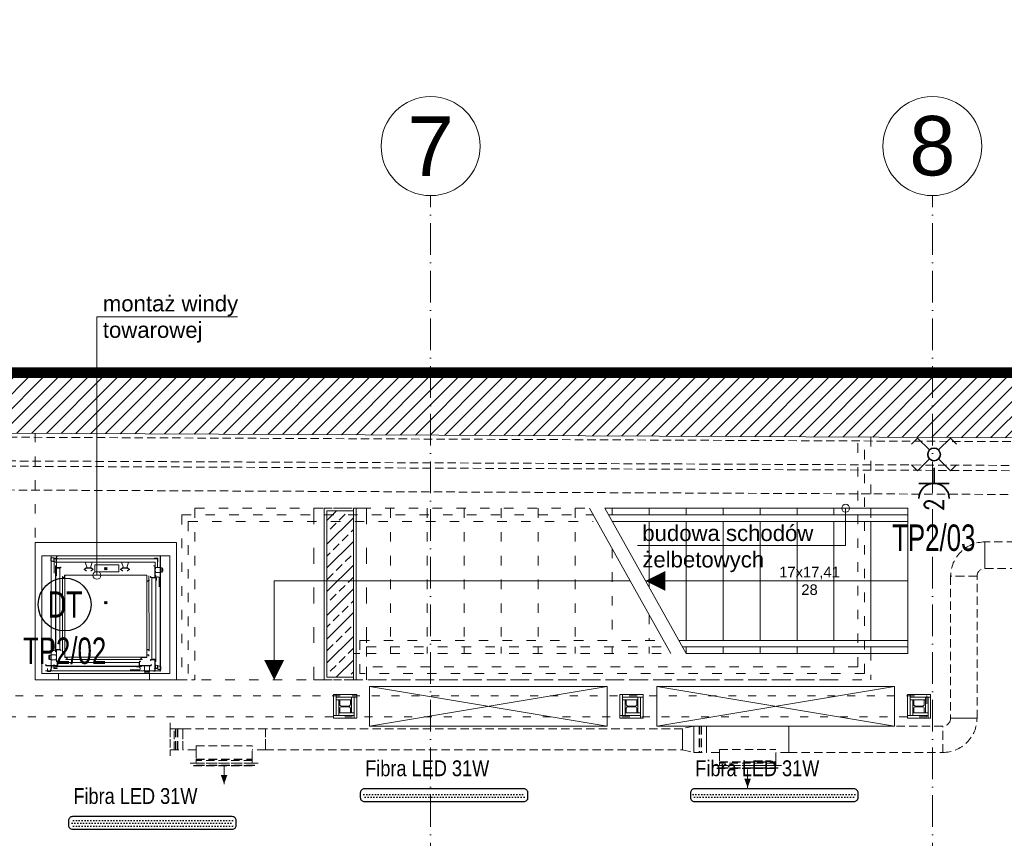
# Model space of a CAD drawing. Header units: millimetres. Extents: x 167773 to 185035, y -114105 to -66770.
# Tile 95 of 114: x 173542 to 174287, y -86499 to -85879. Entities that reach past the tile are written whole.
import ezdxf
from ezdxf.enums import TextEntityAlignment as Align

# ---------------------------------------------------------------- set-up
doc = ezdxf.new("R2010")
doc.units = ezdxf.units.MM
for name, pattern in [('ACAD_ISO03W100', [30, 12, -18]), ('ACAD_ISO10W100', [18, 12, -3, 0, -3]), ('DASHED', [0.75, 0.5, -0.25]), ('HIDDEN', [9.525, 6.35, -3.175])]:
    doc.linetypes.add(name, pattern=pattern)
doc.layers.get('0').update_dxf_attribs({"lineweight": 9})
for name, color, linetype, lineweight in [('!_ppoz', 24, 'Continuous', 9), ('a-op_leader', 9, 'Continuous', 9), ('a-op_text', 7, 'Continuous', 9), ('a-osie', 20, 'ACAD_ISO10W100', 9), ('b-cienka', 9, 'Continuous', 9), ('b-konstrukcja', 17, 'Continuous', 9), ('b-przerywana1', 9, 'ACAD_ISO03W100', 9), ('b-przerywana2', 2, 'ACAD_ISO03W100', 9), ('b-widokowa', 7, 'Continuous', 9), ('b-ściany', 2, 'Continuous', 9), ('c-wyposażenie', 5, 'Continuous', 9), ('El-klima', 152, 'Continuous', 30), ('EL-łączniki', 210, 'Continuous', 30), ('El_gniazda', 144, 'Continuous', 35), ('EL_oprawy', 96, 'Continuous', 30), ('h-hatch', 8, 'Continuous', 9), ('i-went_mechaniczna', 100, 'Continuous', 9), ('Profile', 7, 'Continuous', 9)]:
    doc.layers.add(name, color=color, linetype=linetype, lineweight=lineweight)
doc.layers.add('!zakres', color=7, linetype='ACAD_ISO03W100', lineweight=60, true_color=0x8a14ff)
doc.styles.add('Arial', font='arial.ttf')
doc.styles.add('ES1', font='ARIALN.TTF')
doc.styles.add('PPAB_100', font='arial.ttf', dxfattribs={"height": 18})
doc.styles.add('PPAB_50', font='arial.ttf', dxfattribs={"height": 8})
doc.styles.add('ROMANS', font='romans__.ttf', dxfattribs={"height": 0.2})
doc.styles.add('symbole', font='tahoma.ttf', dxfattribs={"width": 0.8})

# ---------------------------------------------------------------- blocks, each defined once
blk = doc.blocks.new('winda_microlift')
at = {"layer": 'c-wyposażenie'}
for p, q in [((19378.92, -21826.65), (19296.25, -21826.65)), ((19296.25, -21826.65), (19296.25, -21836.5)), ((19300.19, -21835.74), (19300.19, -21826.76)), ((19300.19, -21826.76), (19301.48, -21826.76)), ((19300.36, -21826.94), (19301.48, -21826.94)), ((19300.36, -21835.57), (19300.36, -21826.94)), ((19301.48, -21826.76), (19301.48, -21826.94)), ((19378.92, -21913.63), (19378.92, -21826.65)), ((19298.14, -21828.05), (19295.87, -21828.05)), ((19295.87, -21828.05), (19295.87, -21830.36)), ((19295.87, -21830.36), (19300.11, -21831.64)), ((19298.14, -21828.13), (19295.96, -21828.13)), ((19295.96, -21828.13), (19295.96, -21830.29)), ((19295.96, -21830.29), (19300.02, -21831.52)), ((19298.14, -21828.05), (19298.14, -21828.13)), ((19298.18, -21828.51), (19298.18, -21831.07)), ((19300.79, -21828.51), (19298.18, -21828.51)), ((19298.18, -21831.07), (19298.44, -21831.07)), ((19298.44, -21831.07), (19298.44, -21828.76)), ((19298.44, -21828.76), (19300.79, -21828.76)), ((19376.67, -21828.81), (19298.48, -21828.81)), ((19298.48, -21828.81), (19298.48, -21839.67)), ((19299.94, -21834.2), (19299.59, -21834.2)), ((19299.59, -21834.2), (19299.59, -21894.56)), ((19299.76, -21897.79), (19299.76, -21834.38)), ((19299.94, -21835.87), (19299.94, -21834.2)), ((19300.11, -21829.5), (19300.02, -21829.5)), ((19300.02, -21829.5), (19300.02, -21831.52)), ((19300.11, -21831.64), (19300.11, -21829.5)), ((19300.19, -21841.72), (19300.19, -21831.37)), ((19300.19, -21831.37), (19374.96, -21831.37)), ((19300.79, -21828.76), (19300.79, -21828.51)), ((19322.06, -21831.33), (19323.35, -21835.76)), ((19327.2, -21831.33), (19322.06, -21831.33)), ((19325.91, -21835.76), (19327.2, -21831.33)), ((19329.33, -21833.54), (19347.44, -21833.54)), ((19329.33, -21833.54), (19329.33, -21838.69)), ((19347.44, -21833.54), (19347.44, -21838.69)), ((19354.71, -21831.33), (19349.58, -21831.33)), ((19349.58, -21831.33), (19350.86, -21835.76)), ((19353.43, -21835.76), (19354.71, -21831.33)), ((19373.66, -21834.13), (19373.66, -21834.3)), ((19374.94, -21834.13), (19373.66, -21834.13)), ((19374.77, -21834.3), (19373.66, -21834.3)), ((19374.4, -21828.51), (19376.97, -21828.51)), ((19374.4, -21828.76), (19374.4, -21828.51)), ((19376.71, -21828.76), (19374.4, -21828.76)), ((19374.77, -21842.94), (19374.77, -21834.3)), ((19374.94, -21843.11), (19374.94, -21834.13)), ((19374.96, -21831.37), (19374.96, -21835.83)), ((19376.67, -21834.97), (19376.67, -21828.81)), ((19376.71, -21831.07), (19376.71, -21828.76)), ((19376.97, -21831.07), (19376.71, -21831.07)), ((19376.97, -21828.51), (19376.97, -21831.07)), ((19378.88, -21835.41), (19378.88, -21827.22)), ((19296.25, -21836.5), (19296.25, -21905.45)), ((19302.67, -21835.87), (19299.94, -21835.87)), ((19300.19, -21835.74), (19303.61, -21835.74)), ((19300.36, -21835.57), (19303.44, -21835.57)), ((19302.67, -21897.62), (19302.67, -21835.87)), ((19303.61, -21834.89), (19303.44, -21834.89)), ((19303.44, -21835.57), (19303.44, -21834.89)), ((19303.61, -21835.74), (19303.61, -21834.89)), ((19306.4, -21841.28), (19368.76, -21841.28)), ((19306.4, -21842.99), (19306.4, -21841.28)), ((19306.53, -21841.41), (19306.53, -21843.12)), ((19368.63, -21841.41), (19306.53, -21841.41)), ((19322.83, -21835.8), (19321.21, -21836.92)), ((19321.21, -21836.92), (19322.83, -21838.03)), ((19321.47, -21836.92), (19322.83, -21835.97)), ((19322.92, -21837.9), (19321.47, -21836.92)), ((19324.63, -21835.8), (19322.83, -21835.8)), ((19322.83, -21835.97), (19326.43, -21835.97)), ((19322.83, -21838.03), (19322.92, -21837.9)), ((19323.35, -21835.76), (19325.91, -21835.76)), ((19323.35, -21835.76), (19325.91, -21835.76)), ((19324.5, -21835.97), (19324.5, -21835.42)), ((19324.63, -21835.8), (19326.43, -21835.8)), ((19324.67, -21835.42), (19324.67, -21835.93)), ((19324.67, -21835.97), (19324.67, -21835.85)), ((19326.34, -21837.9), (19327.8, -21836.92)), ((19326.43, -21838.03), (19326.34, -21837.9)), ((19326.43, -21835.8), (19328.05, -21836.92)), ((19327.8, -21836.92), (19326.43, -21835.97)), ((19328.05, -21836.92), (19326.43, -21838.03)), ((19329.33, -21838.69), (19347.44, -21838.69)), ((19336.63, -21835.37), (19338.52, -21837.26)), ((19336.63, -21837.26), (19338.52, -21835.37)), ((19350.35, -21835.8), (19348.73, -21836.92)), ((19348.73, -21836.92), (19350.35, -21838.03)), ((19348.98, -21836.92), (19350.35, -21835.97)), ((19350.44, -21837.9), (19348.98, -21836.92)), ((19352.15, -21835.8), (19350.35, -21835.8)), ((19350.35, -21835.97), (19353.94, -21835.97)), ((19350.35, -21838.03), (19350.44, -21837.9)), ((19350.86, -21835.76), (19353.43, -21835.76)), ((19352.02, -21835.97), (19352.02, -21835.42)), ((19352.15, -21835.8), (19353.94, -21835.8)), ((19352.28, -21835.42), (19352.28, -21835.93)), ((19352.28, -21835.97), (19352.28, -21835.85)), ((19353.86, -21837.9), (19355.31, -21836.92)), ((19353.94, -21838.03), (19353.86, -21837.9)), ((19353.94, -21835.8), (19355.57, -21836.92)), ((19355.31, -21836.92), (19353.94, -21835.97)), ((19355.57, -21836.92), (19353.94, -21838.03)), ((19368.63, -21841.41), (19368.63, -21845.68)), ((19368.76, -21841.28), (19368.76, -21845.55)), ((19370.27, -21841.81), (19370.32, -21897.66)), ((19375.03, -21835.41), (19375.03, -21836.44)), ((19379.3, -21835.41), (19375.03, -21835.41)), ((19375.03, -21836.44), (19375.11, -21836.44)), ((19375.11, -21838.23), (19375.03, -21838.23)), ((19375.03, -21838.23), (19375.03, -21839.26)), ((19375.03, -21839.26), (19379.3, -21839.26)), ((19375.11, -21835.49), (19379.22, -21835.49)), ((19375.11, -21836.44), (19375.11, -21835.49)), ((19375.11, -21839.17), (19375.11, -21838.23)), ((19379.22, -21839.17), (19375.11, -21839.17)), ((19375.2, -21841.57), (19375.54, -21841.57)), ((19375.2, -21843.24), (19375.2, -21841.57)), ((19375.37, -21843.24), (19375.37, -21841.74)), ((19375.54, -21846.38), (19375.54, -21841.57)), ((19378.88, -21904.36), (19378.88, -21835.41)), ((19379.22, -21835.49), (19379.22, -21839.17)), ((19379.3, -21839.26), (19379.3, -21835.41)), ((19380.24, -21835.67), (19379.3, -21835.67)), ((19379.3, -21839), (19380.24, -21839)), ((19380.24, -21839), (19380.24, -21835.67)), ((19380.59, -21836.05), (19380.24, -21836.05)), ((19380.24, -21838.62), (19380.59, -21838.62)), ((19380.59, -21838.62), (19380.59, -21836.05)), ((19380.71, -21836.52), (19380.59, -21836.52)), ((19380.59, -21838.15), (19380.71, -21838.15)), ((19380.71, -21838.15), (19380.71, -21836.52)), ((19304.81, -21842.26), (19304.94, -21842.26)), ((19304.81, -21843.12), (19304.81, -21842.26)), ((19306.53, -21843.12), (19304.81, -21843.12)), ((19304.81, -21843.2), (19306.53, -21843.2)), ((19304.86, -21899.04), (19304.81, -21843.2)), ((19304.94, -21842.26), (19304.94, -21842.99)), ((19304.94, -21842.99), (19306.4, -21842.99)), ((19306.58, -21899.04), (19306.53, -21843.2)), ((19368.63, -21845.77), (19368.58, -21901.61)), ((19368.63, -21845.68), (19370.34, -21845.68)), ((19368.72, -21845.77), (19368.63, -21845.77)), ((19370.34, -21845.77), (19368.68, -21845.77)), ((19370.21, -21845.55), (19368.76, -21845.55)), ((19370.21, -21844.83), (19370.21, -21845.55)), ((19370.34, -21844.83), (19370.21, -21844.83)), ((19370.34, -21845.68), (19370.34, -21844.83)), ((19370.34, -21845.55), (19370.34, -21844.83)), ((19371.52, -21842.25), (19371.69, -21842.25)), ((19371.52, -21843.11), (19371.52, -21842.25)), ((19374.94, -21843.11), (19371.52, -21843.11)), ((19371.69, -21842.94), (19371.69, -21842.25)), ((19374.77, -21842.94), (19371.69, -21842.94)), ((19372.46, -21843.24), (19372.46, -21904.99)), ((19372.46, -21843.24), (19375.2, -21843.24)), ((19375.37, -21843.07), (19375.37, -21906.48)), ((19375.54, -21906.65), (19375.54, -21846.3)), ((19375.7, -21845.22), (19375.7, -21843.51)), ((19375.87, -21845.22), (19375.87, -21843.51)), ((19376.77, -21842.44), (19377.2, -21842.44)), ((19376.77, -21842.62), (19377.2, -21842.62)), ((19378.1, -21843.51), (19378.1, -21850.14)), ((19378.27, -21843.51), (19378.27, -21850.14)), ((19336.63, -21863.1), (19338.52, -21861.21)), ((19336.63, -21861.21), (19338.52, -21863.1)), ((19296.87, -21897.35), (19296.87, -21890.72)), ((19297.04, -21897.35), (19297.04, -21890.72)), ((19295.83, -21901.6), (19295.83, -21905.45)), ((19300.11, -21901.6), (19295.83, -21901.6)), ((19295.92, -21901.69), (19300.02, -21901.69)), ((19295.92, -21905.36), (19295.92, -21901.69)), ((19298.36, -21898.24), (19297.93, -21898.24)), ((19298.36, -21898.41), (19297.93, -21898.41)), ((19299.26, -21895.63), (19299.26, -21897.35)), ((19299.43, -21895.63), (19299.43, -21897.35)), ((19299.59, -21894.48), (19299.59, -21899.29)), ((19299.94, -21899.29), (19299.59, -21899.29)), ((19299.76, -21897.62), (19299.76, -21899.12)), ((19299.94, -21897.62), (19299.94, -21899.29)), ((19302.67, -21897.62), (19299.94, -21897.62)), ((19300.02, -21901.69), (19300.02, -21902.63)), ((19300.11, -21902.63), (19300.11, -21901.6)), ((19300.19, -21897.75), (19300.19, -21906.73)), ((19300.19, -21897.75), (19303.61, -21897.75)), ((19300.36, -21897.92), (19303.44, -21897.92)), ((19300.36, -21897.92), (19300.36, -21906.56)), ((19303.44, -21897.92), (19303.44, -21898.61)), ((19303.61, -21898.61), (19303.44, -21898.61)), ((19303.61, -21897.75), (19303.61, -21898.61)), ((19304.86, -21899.04), (19306.58, -21899.04)), ((19306.58, -21899.13), (19304.86, -21899.13)), ((19304.86, -21899.13), (19304.86, -21899.98)), ((19304.86, -21899.26), (19304.86, -21899.98)), ((19304.86, -21899.98), (19304.99, -21899.98)), ((19304.99, -21899.98), (19304.99, -21899.26)), ((19304.99, -21899.26), (19306.45, -21899.26)), ((19306.45, -21903.53), (19306.45, -21899.26)), ((19306.58, -21903.41), (19306.58, -21899.13)), ((19370.29, -21901.61), (19368.58, -21901.61)), ((19368.58, -21903.41), (19368.58, -21901.7)), ((19368.58, -21901.7), (19370.29, -21901.7)), ((19370.32, -21897.66), (19368.6, -21897.66)), ((19368.6, -21899.45), (19368.6, -21897.74)), ((19368.6, -21897.74), (19370.32, -21897.74)), ((19370.2, -21897.87), (19368.73, -21897.87)), ((19368.73, -21897.87), (19368.73, -21899.58)), ((19370.2, -21898.6), (19370.2, -21897.87)), ((19370.32, -21898.6), (19370.2, -21898.6)), ((19370.29, -21901.7), (19370.29, -21902.55)), ((19370.32, -21897.74), (19370.32, -21898.6)), ((19292.04, -21909.89), (19292.04, -21908.6)), ((19292.04, -21908.6), (19292.21, -21908.6)), ((19292.21, -21909.72), (19292.21, -21908.6)), ((19294.42, -21902.71), (19294.42, -21904.34)), ((19294.55, -21902.71), (19294.42, -21902.71)), ((19294.42, -21904.34), (19294.55, -21904.34)), ((19294.55, -21902.24), (19294.55, -21904.81)), ((19294.89, -21902.24), (19294.55, -21902.24)), ((19294.55, -21904.81), (19294.89, -21904.81)), ((19294.89, -21901.86), (19294.89, -21905.19)), ((19295.83, -21901.86), (19294.89, -21901.86)), ((19294.89, -21905.19), (19295.83, -21905.19)), ((19295.83, -21905.45), (19300.11, -21905.45)), ((19300.02, -21905.36), (19295.92, -21905.36)), ((19296.25, -21905.45), (19296.25, -21913.63)), ((19300.02, -21902.63), (19300.11, -21902.63)), ((19300.02, -21904.42), (19300.02, -21905.36)), ((19300.11, -21904.42), (19300.02, -21904.42)), ((19300.11, -21905.45), (19300.11, -21904.42)), ((19301.02, -21906.47), (19300.16, -21906.47)), ((19300.16, -21906.47), (19300.16, -21906.64)), ((19300.85, -21906.64), (19300.16, -21906.64)), ((19300.19, -21906.73), (19301.48, -21906.73)), ((19300.36, -21906.56), (19301.48, -21906.56)), ((19300.85, -21909.72), (19300.85, -21906.64)), ((19301.02, -21909.89), (19301.02, -21906.47)), ((19301.15, -21907.41), (19301.15, -21910.14)), ((19362.9, -21907.41), (19301.15, -21907.41)), ((19301.48, -21906.73), (19301.48, -21906.56)), ((19308.15, -21903.53), (19306.45, -21903.53)), ((19306.58, -21903.41), (19308.28, -21903.41)), ((19307.43, -21905.12), (19307.43, -21904.99)), ((19307.43, -21904.99), (19308.15, -21904.99)), ((19308.28, -21905.12), (19307.43, -21905.12)), ((19308.15, -21904.99), (19308.15, -21903.53)), ((19308.28, -21903.41), (19308.28, -21905.12)), ((19308.37, -21903.41), (19308.37, -21905.12)), ((19308.37, -21903.41), (19337.58, -21903.41)), ((19364.32, -21905.22), (19308.37, -21905.12)), ((19364.22, -21903.41), (19337.58, -21903.41)), ((19362.9, -21907.41), (19362.9, -21910.14)), ((19363.02, -21906.47), (19363.88, -21906.47)), ((19363.02, -21909.89), (19363.02, -21906.47)), ((19363.2, -21906.64), (19363.88, -21906.64)), ((19363.2, -21909.72), (19363.2, -21906.64)), ((19363.88, -21906.47), (19363.88, -21906.64)), ((19364.22, -21905.07), (19364.22, -21903.41)), ((19364.22, -21905.12), (19364.22, -21905.07)), ((19368.58, -21903.41), (19364.3, -21903.41)), ((19364.3, -21903.41), (19364.3, -21905.12)), ((19364.3, -21905.12), (19365.16, -21905.12)), ((19368.71, -21903.53), (19364.43, -21903.53)), ((19364.43, -21904.99), (19364.43, -21903.53)), ((19365.16, -21904.99), (19364.43, -21904.99)), ((19364.43, -21905.12), (19365.16, -21905.12)), ((19365.16, -21905.12), (19365.16, -21904.99)), ((19370.16, -21901.82), (19368.71, -21901.82)), ((19368.71, -21901.82), (19368.71, -21903.53)), ((19370.16, -21902.55), (19370.16, -21901.82)), ((19370.29, -21902.55), (19370.16, -21902.55)), ((19374.94, -21905.11), (19371.52, -21905.11)), ((19371.52, -21905.11), (19371.52, -21905.97)), ((19371.52, -21905.97), (19371.69, -21905.97)), ((19374.77, -21905.29), (19371.69, -21905.29)), ((19371.69, -21905.29), (19371.69, -21905.97)), ((19371.83, -21909.72), (19371.83, -21908.6)), ((19372.01, -21908.6), (19371.83, -21908.6)), ((19372.01, -21909.89), (19372.01, -21908.6)), ((19372.46, -21904.99), (19375.2, -21904.99)), ((19374.77, -21905.29), (19374.77, -21913.92)), ((19374.94, -21905.11), (19374.94, -21914.09)), ((19375.2, -21904.99), (19375.2, -21906.65)), ((19375.2, -21906.65), (19375.54, -21906.65)), ((19378.88, -21914.21), (19378.88, -21904.36)), ((19291.92, -21913.83), (19301.77, -21913.83)), ((19301.02, -21909.89), (19292.04, -21909.89)), ((19300.85, -21909.72), (19292.21, -21909.72)), ((19293.32, -21911.94), (19293.32, -21914.21)), ((19293.32, -21911.94), (19293.41, -21911.94)), ((19293.32, -21914.21), (19295.63, -21914.21)), ((19293.41, -21911.94), (19293.41, -21914.12)), ((19293.41, -21914.12), (19295.57, -21914.12)), ((19296.91, -21909.97), (19294.77, -21909.97)), ((19294.77, -21909.97), (19294.77, -21910.06)), ((19294.77, -21910.06), (19296.8, -21910.06)), ((19295.57, -21914.12), (19296.8, -21910.06)), ((19295.63, -21914.21), (19296.91, -21909.97)), ((19296.25, -21913.63), (19378.92, -21913.63)), ((19298.18, -21909.21), (19298.44, -21909.21)), ((19298.18, -21911.88), (19298.18, -21909.21)), ((19300.79, -21911.88), (19298.18, -21911.88)), ((19298.44, -21909.21), (19298.44, -21911.52)), ((19298.44, -21911.52), (19300.79, -21911.52)), ((19301.15, -21910.14), (19299.48, -21910.14)), ((19299.48, -21910.14), (19299.48, -21910.49)), ((19299.48, -21910.49), (19359.83, -21910.49)), ((19363.06, -21910.32), (19299.65, -21910.32)), ((19300.79, -21911.52), (19300.79, -21911.88)), ((19301.77, -21913.83), (19370.72, -21913.83)), ((19362.62, -21913.04), (19355.99, -21913.04)), ((19362.62, -21913.21), (19355.99, -21913.21)), ((19359.75, -21910.49), (19364.56, -21910.49)), ((19360.91, -21910.65), (19362.62, -21910.65)), ((19360.91, -21910.82), (19362.62, -21910.82)), ((19362.9, -21910.14), (19364.56, -21910.14)), ((19362.9, -21910.32), (19364.39, -21910.32)), ((19363.02, -21909.89), (19372.01, -21909.89)), ((19363.2, -21909.72), (19371.83, -21909.72)), ((19363.52, -21911.72), (19363.52, -21912.15)), ((19363.69, -21911.72), (19363.69, -21912.15)), ((19364.56, -21910.14), (19364.56, -21910.49)), ((19366.87, -21909.97), (19366.87, -21914.25)), ((19367.9, -21909.97), (19366.87, -21909.97)), ((19366.87, -21914.25), (19370.72, -21914.25)), ((19366.96, -21910.06), (19367.9, -21910.06)), ((19366.96, -21914.16), (19366.96, -21910.06)), ((19370.64, -21914.16), (19366.96, -21914.16)), ((19367.13, -21914.25), (19367.13, -21915.19)), ((19367.13, -21915.19), (19370.47, -21915.19)), ((19367.51, -21915.19), (19367.51, -21915.53)), ((19367.51, -21915.53), (19370.08, -21915.53)), ((19367.9, -21910.06), (19367.9, -21909.97)), ((19367.99, -21915.53), (19367.99, -21915.66)), ((19367.99, -21915.66), (19369.61, -21915.66)), ((19369.61, -21915.66), (19369.61, -21915.53)), ((19369.7, -21909.97), (19369.7, -21910.06)), ((19370.72, -21909.97), (19369.7, -21909.97)), ((19369.7, -21910.06), (19370.64, -21910.06)), ((19370.08, -21915.53), (19370.08, -21915.19)), ((19370.47, -21915.19), (19370.47, -21914.25)), ((19370.64, -21910.06), (19370.64, -21914.16)), ((19370.72, -21914.25), (19370.72, -21909.97)), ((19370.72, -21913.83), (19378.91, -21913.83)), ((19373.66, -21914.09), (19373.66, -21913.92)), ((19374.77, -21913.92), (19373.66, -21913.92)), ((19374.94, -21914.09), (19373.66, -21914.09)), ((19374.49, -21911.9), (19374.49, -21911.64)), ((19374.49, -21911.64), (19376.79, -21911.64)), ((19377.15, -21911.9), (19374.49, -21911.9)), ((19375.03, -21909.22), (19375.03, -21911.36)), ((19379.26, -21910.5), (19375.03, -21909.22)), ((19375.03, -21911.36), (19375.11, -21911.36)), ((19375.11, -21911.36), (19375.11, -21909.33)), ((19379.17, -21910.57), (19375.11, -21909.33)), ((19376.95, -21909.79), (19376.69, -21909.79)), ((19376.69, -21909.79), (19376.69, -21912.1)), ((19376.95, -21912.35), (19376.95, -21909.79)), ((19376.99, -21912.81), (19376.99, -21912.73)), ((19376.99, -21912.73), (19379.17, -21912.73)), ((19376.99, -21912.81), (19379.26, -21912.81)), ((19379.17, -21912.73), (19379.17, -21910.57)), ((19379.26, -21912.81), (19379.26, -21910.5))]:
    blk.add_line(p, q, dxfattribs=at)
for centre in [(19337.58, -21836.32), (19337.58, -21862.15)]:
    blk.add_circle(centre, 0.904, dxfattribs=at)
for centre, radius, start, end in [((19376.63, -21828.85), 0.0431, 0, 90), ((19376.77, -21843.51), 1.07, 90, 180), ((19376.77, -21843.51), 0.897, 90, 180), ((19377.2, -21843.51), 1.07, 0, 90), ((19377.2, -21843.51), 0.897, 0, 90), ((19297.93, -21897.35), 1.07, 180, 270), ((19297.93, -21897.35), 0.897, 180, 270), ((19298.36, -21897.35), 1.07, 270, 0), ((19298.36, -21897.35), 0.897, 270, 0), ((19362.62, -21911.72), 1.07, 0, 90), ((19362.62, -21911.72), 0.897, 0, 90), ((19362.62, -21912.15), 1.07, 270, 0), ((19362.62, -21912.15), 0.897, 270, 0)]:
    blk.add_arc(centre, radius, start, end, dxfattribs=at)
blk = doc.blocks.new('centrala_piwnica')
at = {"layer": 'h-hatch', "linetype": 'HIDDEN', "lineweight": -2, "extrusion": (2e-16, 4e-16, -1)}
for p, q in [((-1998.97, 80.66, -1.57), (-1998.97, 100.66, -1.57)), ((-2004.97, 74.66, -1.57), (-2024.97, 74.66, -1.57))]:
    blk.add_line(p, q, dxfattribs=at)
at = {"layer": 'h-hatch', "linetype": 'HIDDEN', "lineweight": -2}
for p, q in [((-1998.97, 100.66, -1.57), (-1998.97, 90.66, -1.57)), ((-1947.47, 100.66, -1.57), (-1998.97, 100.66, -1.57)), ((-1998.97, 90.66, -1.57), (-1998.97, 80.66, -1.57)), ((-2014.97, 74.66, -1.57), (-2024.97, 74.66, -1.57)), ((-2024.97, 74.66, -1.57), (-2024.97, -32.74, -1.57)), ((-2004.97, 74.66, -1.57), (-2014.97, 74.66, -1.57)), ((-2004.97, -32.74, -1.57), (-2004.97, 74.66, -1.57)), ((-1998.97, 80.66, -1.57), (-1947.47, 80.66, -1.57)), ((-2615.95, -36.24, -19.57), (-2615.95, -40.74, -19.57)), ((-2004.97, -32.74, -19.57), (-2024.97, -32.74, -19.57)), ((-2024.97, -32.74, -1.57), (-2019.26, -32.74, -1.57)), ((-2019.26, -32.74, -1.57), (-2014.97, -32.74, -1.57)), ((-2014.97, -32.74, -1.57), (-2010.68, -32.74, -1.57)), ((-2010.68, -32.74, -1.57), (-2004.97, -32.74, -1.57)), ((-2615.95, -40.74, -19.57), (-2615.95, -48.74, -19.57)), ((-2606.45, -40.74, -19.57), (-2615.95, -40.74, -19.57)), ((-2615.95, -40.74, -19.57), (-2615.95, -48.74, -19.57)), ((-2612.95, -40.74, -19.57), (-2615.95, -40.74, -19.57)), ((-2612.95, -48.74, -19.57), (-2612.95, -40.74, -19.57)), ((-2606.45, -48.74, -19.57), (-2606.45, -40.74, -19.57)), ((-2606.45, -40.74, -19.57), (-2606.45, -56.74, -19.57)), ((-2606.45, -40.74, -19.57), (-2543.95, -40.74, -19.57)), ((-2543.97, -40.74, -19.57), (-2543.97, -48.74, -19.57)), ((-2227.97, -40.74, -19.57), (-2543.97, -40.74, -19.57)), ((-2543.95, -56.74, -19.57), (-2543.95, -40.74, -19.57)), ((-2219.47, -38.74, -19.57), (-2227.97, -40.74, -19.57)), ((-2227.97, -48.74, -19.57), (-2227.97, -40.74, -19.57)), ((-2227.97, -40.74, -19.57), (-2227.97, -48.74, -19.57)), ((-2219.47, -38.74, -19.57), (-2219.47, -48.74, -19.57)), ((-2209.97, -38.74, -19.57), (-2219.47, -38.74, -19.57)), ((-2219.47, -48.74, -19.57), (-2219.47, -38.74, -19.57)), ((-2209.97, -48.74, -19.57), (-2209.97, -38.74, -19.57)), ((-2209.97, -38.74, -19.57), (-2209.97, -58.74, -19.57)), ((-2209.97, -38.74, -19.57), (-2147.47, -38.74, -19.57)), ((-2147.47, -58.74, -19.57), (-2147.47, -38.74, -19.57)), ((-2030.97, -58.74, -19.57), (-2030.97, -38.74, -19.57)), ((-2615.95, -48.74, -19.57), (-2615.95, -56.74, -19.57)), ((-2615.95, -48.74, -19.57), (-2615.95, -56.74, -19.57)), ((-2612.95, -56.74, -19.57), (-2612.95, -48.74, -19.57)), ((-2606.45, -56.74, -19.57), (-2606.45, -48.74, -19.57)), ((-2543.97, -48.74, -19.57), (-2543.97, -56.74, -19.57)), ((-2227.97, -56.74, -19.57), (-2227.97, -48.74, -19.57)), ((-2227.97, -48.74, -19.57), (-2227.97, -56.74, -19.57)), ((-2219.47, -48.74, -19.57), (-2219.47, -58.74, -19.57)), ((-2219.47, -58.74, -19.57), (-2219.47, -48.74, -19.57)), ((-2209.97, -58.74, -19.57), (-2209.97, -48.74, -19.57)), ((-2615.95, -56.74, -19.57), (-2606.45, -56.74, -19.57)), ((-2615.95, -56.74, -19.57), (-2612.95, -56.74, -19.57)), ((-2615.95, -56.74, -19.57), (-2615.95, -61.24, -19.57)), ((-2596.45, -56.74, -19.57), (-2606.45, -56.74, -19.57)), ((-2596.45, -53.74, -19.57), (-2553.95, -53.74, -19.57)), ((-2596.45, -53.74, -19.57), (-2596.45, -56.74, -19.57)), ((-2596.45, -56.74, -19.57), (-2596.45, -63.74, -19.57)), ((-2553.95, -63.74, -19.57), (-2553.95, -53.74, -19.57)), ((-2543.95, -56.74, -19.57), (-2553.95, -56.74, -19.57)), ((-2543.97, -56.74, -19.57), (-2227.97, -56.74, -19.57)), ((-2227.97, -56.74, -19.57), (-2219.47, -58.74, -19.57)), ((-2219.47, -58.74, -19.57), (-2209.97, -58.74, -19.57)), ((-2199.97, -58.74, -19.57), (-2209.97, -58.74, -19.57)), ((-2199.97, -56.55, -19.57), (-2157.47, -56.55, -19.57)), ((-2199.97, -56.55, -19.57), (-2199.97, -58.74, -19.57)), ((-2199.97, -58.74, -19.57), (-2199.97, -65.74, -19.57)), ((-2157.47, -65.74, -19.57), (-2157.47, -56.55, -19.57)), ((-2147.47, -58.74, -19.57), (-2157.47, -58.74, -19.57)), ((-2596.45, -66.74, -19.57), (-2600.95, -66.74, -19.57)), ((-2596.45, -63.74, -19.57), (-2596.45, -66.74, -19.57)), ((-2553.95, -66.74, -19.57), (-2596.45, -66.74, -19.57)), ((-2553.95, -63.74, -19.57), (-2553.95, -66.74, -19.57)), ((-2549.45, -66.74, -19.57), (-2553.95, -66.74, -19.57)), ((-2199.97, -65.74, -19.57), (-2199.97, -68.74, -19.57)), ((-2157.47, -65.74, -19.57), (-2157.47, -68.74, -19.57)), ((-2199.97, -68.74, -19.57), (-2204.47, -68.74, -19.57)), ((-2157.47, -68.74, -19.57), (-2199.97, -68.74, -19.57)), ((-2152.97, -68.74, -19.57), (-2157.47, -68.74, -19.57))]:
    blk.add_line(p, q, dxfattribs=at)
at = {"layer": 'h-hatch', "linetype": 'HIDDEN', "lineweight": -3}
for p, q in [((-2611.95, -40.74, -19.57), (-2611.95, -56.74, -19.57)), ((-2610.45, -40.74, -19.57), (-2610.45, -56.74, -19.57)), ((-2215.47, -38.74, -19.57), (-2215.47, -58.74, -19.57)), ((-2213.97, -38.74, -19.57), (-2213.97, -58.74, -19.57)), ((-2596.45, -63.74, -19.57), (-2553.95, -63.74, -19.57)), ((-2199.97, -65.74, -19.57), (-2157.47, -65.74, -19.57))]:
    blk.add_line(p, q, dxfattribs=at)
at = {"layer": 'h-hatch', "linetype": 'HIDDEN', "lineweight": -2, "extrusion": (-1e-16, 0, -1)}
for p, q in [((-2147.47, -38.74, -19.57), (-2147.47, -48.74, -19.57)), ((-2030.97, -38.74, -19.57), (-2147.47, -38.74, -19.57)), ((-2030.97, -48.74, -19.57), (-2030.97, -38.74, -19.57)), ((-2147.47, -48.74, -19.57), (-2147.47, -58.74, -19.57)), ((-2030.97, -58.74, -19.57), (-2030.97, -48.74, -19.57)), ((-2147.47, -58.74, -19.57), (-2030.97, -58.74, -19.57))]:
    blk.add_line(p, q, dxfattribs=at)
at = {"layer": 'h-hatch', "linetype": 'HIDDEN', "lineweight": -2, "extrusion": (0, -1, 1e-16)}
for p, q in [((-2596.45, -66.74, -19.57), (-2598.45, -66.74, -19.57)), ((-2596.45, -66.74, -19.57), (-2596.45, -64.74, -19.57)), ((-2553.95, -64.74, -19.57), (-2596.45, -64.74, -19.57)), ((-2596.45, -66.74, -19.57), (-2553.95, -66.74, -19.57)), ((-2553.95, -64.74, -19.57), (-2553.95, -66.74, -19.57)), ((-2551.95, -66.74, -19.57), (-2553.95, -66.74, -19.57)), ((-2199.97, -68.74, -19.57), (-2199.97, -66.74, -19.57)), ((-2157.47, -66.74, -19.57), (-2199.97, -66.74, -19.57)), ((-2157.47, -66.74, -19.57), (-2157.47, -68.74, -19.57)), ((-2551.95, -68.74, -19.57), (-2598.45, -68.74, -19.57)), ((-2199.97, -68.74, -19.57), (-2201.97, -68.74, -19.57)), ((-2155.47, -70.74, -19.57), (-2201.97, -70.74, -19.57)), ((-2199.97, -68.74, -19.57), (-2157.47, -68.74, -19.57)), ((-2155.47, -68.74, -19.57), (-2157.47, -68.74, -19.57))]:
    blk.add_line(p, q, dxfattribs=at)
at = {"layer": 'h-hatch', "linetype": 'HIDDEN', "lineweight": -3, "extrusion": (0, -1, 1e-16)}
for p, q in [((-2598.45, -68.74, -19.57), (-2551.95, -68.74, -19.57)), ((-2551.95, -68.74, -19.57), (-2598.45, -68.74, -19.57)), ((-2201.97, -70.74, -19.57), (-2155.47, -70.74, -19.57)), ((-2155.47, -70.74, -19.57), (-2201.97, -70.74, -19.57))]:
    blk.add_line(p, q, dxfattribs=at)
at = {"layer": 'h-hatch', "linetype": 'HIDDEN', "lineweight": -2}
for centre, major_axis, start_param, end_param in [((-1998.97, 74.66, -1.57), (0, 26), 0, 1.570796), ((-2030.97, -32.74, -19.57), (-18.38, 18.38), 2.356194, 3.926991)]:
    blk.add_ellipse(centre, major_axis=major_axis, ratio=1, start_param=start_param, end_param=end_param, dxfattribs=at)
at = {"layer": 'h-hatch', "linetype": 'HIDDEN', "lineweight": -2, "extrusion": (1.2499e-22, 4e-16, -1)}
blk.add_ellipse((-1998.97, 74.66, -1.57), major_axis=(-6, 0), ratio=1, start_param=0, end_param=1.570796, dxfattribs=at)
at = {"layer": 'h-hatch', "linetype": 'HIDDEN', "lineweight": -2, "extrusion": (-1.46447e-17, -8.53553e-17, -1)}
blk.add_ellipse((-2030.97, -32.74, -19.57), major_axis=(-4.24, 4.24), ratio=1, start_param=2.356195, end_param=3.926991, dxfattribs=at)
blk = doc.blocks.new('strzalka')
at = {"layer": 'h-hatch'}
blk.add_lwpolyline([(0, 14, 0, 5, 0), (0, 7, 0, 0, 0)], format="xyseb", dxfattribs=at)
blk.add_lwpolyline([(0, 0), (0, 14)], dxfattribs=at)
blk = doc.blocks.new('LED 31W')
h = blk.add_hatch()
h.set_pattern_fill('DOTS', color=256, scale=35)
h.set_pattern_definition([(0, (8e-13, -4e-12), (1.09375, 2.1875), [0, -2.1875])])
h.paths.add_polyline_path([(61.5, 2.75), (-61.5, 2.75), (-61.5, -2.75), (61.5, -2.75)])
blk.add_lwpolyline([(-60.5, -4.75), (60.5, -4.75, 0.414214), (63.5, -1.75), (63.5, 1.75, 0.414214), (60.5, 4.75), (-60.5, 4.75, 0.414214), (-63.5, 1.75), (-63.5, -1.75, 0.414214)], format="xyb", close=True)
at = {"style": 'ES1', "flags": 1}
blk.add_attdef('TYP', (-59.8, 30.4), '', height=12, rotation=360, dxfattribs=at)
at = {"style": 'ES1'}
blk.add_attdef('KOD', (-59.8, 14.37), '', height=12, rotation=360, dxfattribs=at)
blk = doc.blocks.new('gniazdo3')
at = {"color": 0, "linetype": 'Continuous'}
blk.add_line((4.94, -4.8), (4.94, 4.8), dxfattribs=at)
at = {"color": 0}
blk.add_line((4.94, 0), (0, 0), dxfattribs=at)
at = {"color": 0, "linetype": 'Continuous', "extrusion": (0, 0, -1)}
blk.add_ellipse((9.74, 0), major_axis=(-3.39, 3.39), ratio=1, start_param=3.926993, end_param=7.068585, dxfattribs=at)
at = {"color": 0, "linetype": 'Continuous', "style": 'ROMANS', "width": 0.8, "flags": 4}
blk.add_attdef('NR', text='', height=6, dxfattribs=at).set_placement((14.48, 0), align=Align.MIDDLE_CENTER)
blk = doc.blocks.new('WPRZE')
for p, q in [((0.0424, 0.0424), (0.1556, 0.1556)), ((0.1556, 0.1556), (0.2121, 0.099)), ((-0.0424, -0.0424), (-0.1556, -0.1556)), ((-0.1556, -0.1556), (-0.2121, -0.099))]:
    blk.add_line(p, q)
blk.add_circle((0, 0), 0.06)

msp = doc.modelspace()

# ---------------------------------------------------------------- hatches: boundary and pattern name
at = {"layer": 'h-hatch'}
h = msp.add_hatch(dxfattribs=at)
h.set_pattern_fill('ANSI31', color=256, scale=2.5, style=0)
h.paths.add_polyline_path([(175326.44, -86145.89), (174965.78, -86145.89), (174998.93, -86198.27), (175009.44, -86198.36), (175326.44, -86199.77)])
h.paths.add_polyline_path([(173489.9, -86145.89), (173445.44, -86145.89), (173383.44, -86145.89), (173383.44, -86191.13), (173489.9, -86191.6)])
h.paths.add_polyline_path([(174965.78, -86145.89), (173489.9, -86145.89), (173489.9, -86191.6), (174994.44, -86198.23), (174998.93, -86198.27)])
h = msp.add_hatch(dxfattribs=at)
h.set_pattern_fill('ANSI33', color=256, scale=2, style=0)
h.paths.add_polyline_path([(173794.44, -86250.64), (173774.44, -86250.64), (173774.44, -86253.64), (173794.44, -86253.64)])
h.paths.add_polyline_path([(173794.44, -86253.64), (173774.44, -86253.64), (173774.44, -86258.64), (173794.44, -86258.64)])
h.paths.add_polyline_path([(173794.44, -86258.64), (173774.44, -86258.64), (173774.44, -86303.64), (173794.44, -86303.64)])
h.paths.add_polyline_path([(173794.44, -86303.64), (173774.44, -86303.64), (173774.44, -86353.64), (173794.44, -86353.64)])
h.paths.add_polyline_path([(173794.44, -86353.64), (173774.44, -86353.64), (173774.44, -86376.64), (173794.44, -86376.64)])

# ---------------------------------------------------------------- linework, layer by layer
at = {"layer": '!_ppoz'}
for p, q in [((173781.38, -86391.64), (173781.38, -86389.64)), ((173998.31, -86391.64), (173998.31, -86389.64)), ((174216.05, -86391.64), (174216.05, -86389.64)), ((173783.38, -86393.64), (173781.38, -86393.64)), ((173792.98, -86393.64), (173792.98, -86391.64)), ((173794.98, -86391.64), (173796.98, -86391.64)), ((174000.31, -86393.64), (173998.31, -86393.64)), ((174009.91, -86393.64), (174009.91, -86391.64)), ((174011.91, -86391.64), (174013.91, -86391.64)), ((174218.05, -86393.64), (174216.05, -86393.64)), ((174227.65, -86393.64), (174227.65, -86391.64)), ((174229.65, -86391.64), (174231.65, -86391.64)), ((173781.38, -86405.64), (173779.38, -86405.64)), ((173783.38, -86403.64), (173783.38, -86405.64)), ((173792.98, -86403.64), (173794.98, -86403.64)), ((173794.98, -86405.64), (173794.98, -86407.64)), ((173998.31, -86405.64), (173996.31, -86405.64)), ((174000.31, -86403.64), (174000.31, -86405.64)), ((174009.91, -86403.64), (174011.91, -86403.64)), ((174011.91, -86405.64), (174011.91, -86407.64)), ((174216.05, -86405.64), (174214.05, -86405.64)), ((174218.05, -86403.64), (174218.05, -86405.64)), ((174227.65, -86403.64), (174229.65, -86403.64)), ((174229.65, -86405.64), (174229.65, -86407.64))]:
    msp.add_line(p, q, dxfattribs=at)
for points in [[(173779.38, -86407.64), (173796.98, -86407.64), (173796.98, -86389.64), (173779.38, -86389.64)], [(173996.31, -86407.64), (174013.91, -86407.64), (174013.91, -86389.64), (173996.31, -86389.64)], [(174214.05, -86407.64), (174231.65, -86407.64), (174231.65, -86389.64), (174214.05, -86389.64)], [(173781.38, -86405.64), (173794.98, -86405.64), (173794.98, -86391.64), (173781.38, -86391.64)], [(173783.38, -86403.64), (173792.98, -86403.64), (173792.98, -86393.64), (173783.38, -86393.64)], [(173998.31, -86405.64), (174011.91, -86405.64), (174011.91, -86391.64), (173998.31, -86391.64)], [(174000.31, -86403.64), (174009.91, -86403.64), (174009.91, -86393.64), (174000.31, -86393.64)], [(174216.05, -86405.64), (174229.65, -86405.64), (174229.65, -86391.64), (174216.05, -86391.64)], [(174218.05, -86403.64), (174227.65, -86403.64), (174227.65, -86393.64), (174218.05, -86393.64)]]:
    msp.add_lwpolyline(points, close=True, dxfattribs=at)
at = {"layer": '!zakres', "linetype": 'DASHED', "ltscale": 60, "const_width": 8, "flags": 128}
msp.add_lwpolyline([(177165.95, -86145.89), (179254.44, -86145.89), (179254.44, -87087.89), (175743.44, -87087.89), (175743.44, -87085.89), (170976.44, -87085.89), (170976.44, -86757.89), (171105.44, -86757.89), (171105.44, -86186.89), (170976.44, -86186.89), (170976.44, -86145.89), (176979.97, -86145.89), (177896.19, -82620.89), (177326.67, -82620.89), (177326.67, -82317.89)], dxfattribs=at)
at = {"layer": 'a-op_leader'}
for points in [[(173706.78, -86103.57), (173600.21, -86103.57), (173600.21, -86299.4)], [(174009.66, -86276.94), (174167.29, -86276.94), (174167.29, -86248.64)]]:
    msp.add_lwpolyline(points, dxfattribs=at)
for centre in [(174167.29, -86248.64), (173600.21, -86299.4)]:
    msp.add_circle(centre, 3, dxfattribs=at)
at = {"layer": 'a-osie', "ltscale": 2}
for p, q in [((173852.94, -87211.89), (173852.94, -86011.89)), ((174232.94, -87211.89), (174232.94, -86011.89))]:
    msp.add_line(p, q, dxfattribs=at)
at = {"layer": 'a-osie', "linetype": 'Continuous'}
for centre in [(173852.94, -85974.39), (173852.94, -85974.39), (174232.94, -85974.39)]:
    msp.add_circle(centre, 37.5, dxfattribs=at)
at = {"layer": 'b-cienka', "ltscale": 0.5}
for p, q in [((173774.44, -86250.64), (173774.44, -86376.64)), ((173774.44, -86250.64), (173794.44, -86250.64)), ((173794.44, -86250.64), (173794.44, -86376.64)), ((173774.44, -86376.64), (173794.44, -86376.64))]:
    msp.add_line(p, q, dxfattribs=at)
at = {"layer": 'b-cienka'}
for p, q in [((173734.44, -86303.64), (174004.18, -86303.64)), ((173734.44, -86378.64), (173734.44, -86303.64)), ((174015.64, -86303.64), (174214.44, -86303.64))]:
    msp.add_line(p, q, dxfattribs=at)
for points in [[(174015.64, -86303.64, 0, 15, 0), (174030.64, -86303.64, 15, 15, 0)], [(173734.44, -86378.64, 0, 15, 0), (173734.44, -86363.64, 15, 15, 0)]]:
    msp.add_lwpolyline(points, format="xyseb", dxfattribs=at)
at = {"layer": 'b-konstrukcja', "linetype": 'ACAD_ISO03W100', "ltscale": 0.5}
msp.add_lwpolyline([(173478.44, -86390.64), (174228.89, -86390.64), (174228.89, -86406.64), (173478.44, -86406.64)], close=True, dxfattribs=at)
at = {"layer": 'b-przerywana1', "ltscale": 0.6}
for p, q in [((173553.44, -86378.64), (173553.44, -86191.64)), ((174176.44, -86368.64), (174176.44, -86194.62)), ((174181.44, -86373.64), (174181.44, -86194.65)), ((174186.44, -86194.67), (174186.44, -86378.64)), ((173674.44, -86248.64), (173674.44, -86378.64)), ((173674.44, -86248.64), (173973.38, -86248.64)), ((173794.44, -86248.64), (173794.44, -86358.64)), ((173822.44, -86248.64), (173822.44, -86348.64)), ((173850.44, -86248.64), (173850.44, -86348.64)), ((173878.44, -86248.64), (173878.44, -86348.64)), ((173906.44, -86248.64), (173906.44, -86348.64)), ((173934.44, -86248.64), (173934.44, -86348.64)), ((173962.44, -86248.64), (173962.44, -86348.64)), ((173664.44, -86253.64), (173664.44, -86378.64)), ((173664.44, -86253.64), (173976.18, -86253.64)), ((173669.44, -86258.64), (173669.44, -86378.64)), ((173669.44, -86258.64), (173976.18, -86258.64)), ((173990.44, -86279.11), (173990.44, -86348.64)), ((174018.44, -86329.11), (174018.44, -86348.64)), ((173799.44, -86348.64), (174029.38, -86348.64)), ((173799.44, -86348.64), (173799.44, -86373.64)), ((173804.44, -86353.64), (174032.18, -86353.64)), ((173804.44, -86353.64), (173804.44, -86368.64)), ((173822.44, -86353.64), (173822.44, -86358.64)), ((173850.44, -86353.64), (173850.44, -86358.64)), ((173878.44, -86353.64), (173878.44, -86358.64)), ((173906.44, -86353.64), (173906.44, -86358.64)), ((173934.44, -86353.64), (173934.44, -86358.64)), ((173962.44, -86353.64), (173962.44, -86358.64)), ((173990.44, -86353.64), (173990.44, -86358.64)), ((174018.44, -86353.64), (174018.44, -86358.64)), ((173794.44, -86358.64), (173799.44, -86358.64)), ((173794.44, -86358.64), (173794.44, -86378.64)), ((173804.44, -86358.64), (174034.98, -86358.64)), ((174176.44, -86368.64), (173804.44, -86368.64)), ((174181.44, -86373.64), (173799.44, -86373.64)), ((173553.44, -86378.64), (174158.44, -86378.64)), ((174158.44, -86378.64), (173794.44, -86378.64)), ((174158.44, -86378.64), (173794.44, -86378.64)), ((173794.44, -86378.64), (174186.44, -86378.64))]:
    msp.add_line(p, q, dxfattribs=at)
at = {"layer": 'b-przerywana1', "ltscale": 0.2}
msp.add_line((173587.82, -86378.64), (173674.44, -86378.64), dxfattribs=at)
at = {"layer": 'b-przerywana1', "ltscale": 0.6}
msp.add_lwpolyline([(174158.44, -86378.64), (173833.44, -86378.64)], dxfattribs=at)
at = {"layer": 'b-przerywana2', "linetype": 'ACAD_ISO03W100'}
for p, q in [((173764.44, -86248.64), (173764.44, -86378.64)), ((173804.44, -86248.64), (173804.44, -86378.64))]:
    msp.add_line(p, q, dxfattribs=at)
at = {"layer": 'b-przerywana2', "ltscale": 0.5}
for p, q in [((173764.44, -86248.64), (173804.44, -86248.64)), ((173772.44, -86248.64), (173796.44, -86248.64)), ((173764.44, -86378.64), (173804.44, -86378.64)), ((173772.44, -86378.64), (173796.44, -86378.64))]:
    msp.add_line(p, q, dxfattribs=at)
at = {"layer": 'b-widokowa', "ltscale": 0.5}
for p, q in [((173984.84, -86248.64), (174214.44, -86248.64)), ((173990.44, -86248.64), (173990.44, -86253.64)), ((174018.44, -86248.64), (174018.44, -86253.64)), ((174046.44, -86248.64), (174046.44, -86253.64)), ((174074.44, -86248.64), (174074.44, -86253.64)), ((174102.44, -86248.64), (174102.44, -86253.64)), ((174130.44, -86248.64), (174130.44, -86253.64)), ((174158.44, -86253.64), (174158.44, -86248.64)), ((174186.44, -86253.64), (174186.44, -86248.64)), ((174214.44, -86358.64), (174214.44, -86248.64)), ((173987.64, -86253.64), (174214.44, -86253.64)), ((173990.44, -86258.64), (174214.44, -86258.64)), ((174018.44, -86258.64), (174018.44, -86308.64)), ((174046.44, -86258.64), (174046.44, -86348.64)), ((174074.44, -86258.64), (174074.44, -86348.64)), ((174102.44, -86258.64), (174102.44, -86348.64)), ((174130.44, -86258.64), (174130.44, -86348.64)), ((174158.44, -86348.64), (174158.44, -86258.64)), ((174186.44, -86348.64), (174186.44, -86258.64)), ((174040.84, -86348.64), (174214.44, -86348.64)), ((174043.64, -86353.64), (174214.44, -86353.64)), ((174046.44, -86353.64), (174046.44, -86358.64)), ((174074.44, -86353.64), (174074.44, -86358.64)), ((174102.44, -86353.64), (174102.44, -86358.64)), ((174130.44, -86353.64), (174130.44, -86358.64)), ((174158.44, -86358.64), (174158.44, -86353.64)), ((174186.44, -86358.64), (174186.44, -86353.64)), ((174046.44, -86358.64), (174214.44, -86358.64)), ((173571.18, -86378.64), (173571.18, -86373.64)), ((173640.08, -86373.64), (173640.08, -86378.64))]:
    msp.add_line(p, q, dxfattribs=at)
for points in [[(173553.44, -86274.64), (173660.44, -86274.64), (173660.44, -86378.64), (173553.44, -86378.64)], [(173558.44, -86284.64), (173655.44, -86284.64), (173655.44, -86373.64), (173558.44, -86373.64)]]:
    msp.add_lwpolyline(points, close=True, dxfattribs=at)
at = {"layer": 'b-ściany'}
for p, q in [((173445.44, -86145.89), (176938.64, -86145.89)), ((173498.44, -86191.64), (174994.44, -86198.23)), ((174034.98, -86358.64), (173973.38, -86248.64)), ((174046.44, -86358.64), (173984.84, -86248.64))]:
    msp.add_line(p, q, dxfattribs=at)
at = {"layer": 'b-ściany', "ltscale": 0.5}
for p, q in [((173772.44, -86248.64), (173772.44, -86378.64)), ((173796.44, -86248.64), (173796.44, -86378.64))]:
    msp.add_line(p, q, dxfattribs=at)
at = {"layer": 'c-wyposażenie', "ltscale": 0.5}
for p, q in [((173806.64, -86413.64), (173986.64, -86383.64)), ((173806.64, -86383.64), (173986.64, -86413.64)), ((174024.38, -86383.64), (174204.38, -86413.64)), ((174204.38, -86383.64), (174024.38, -86413.64))]:
    msp.add_line(p, q, dxfattribs=at)
for points in [[(173806.64, -86413.64), (173986.64, -86413.64), (173986.64, -86383.64), (173806.64, -86383.64)], [(174024.38, -86413.64), (174204.38, -86413.64), (174204.38, -86383.64), (174024.38, -86383.64)]]:
    msp.add_lwpolyline(points, close=True, dxfattribs=at)
at = {"layer": 'El-klima', "ltscale": 0.5}
msp.add_circle((173575.74, -86321.5), 20, dxfattribs=at)
at = {"layer": 'h-hatch', "linetype": 'HIDDEN'}
for points in [[(173333.44, -86421.89), (173333.44, -86193.91), (175061.54, -86201.59, -0.412912), (175084.44, -86224.59), (175084.44, -86269.71, 0.412912), (175089.42, -86274.71), (175139.42, -86274.94, 0.415516), (175144.44, -86269.94), (175144.44, -86225.06, -0.415516), (175167.54, -86202.06), (176549.53, -86208.2)], [(173351.44, -86421.89), (173351.44, -86211.99), (175061.46, -86219.59, -0.412912), (175066.44, -86224.59), (175066.44, -86269.71, 0.412912), (175089.34, -86292.71), (175139.34, -86292.94, 0.415516), (175162.44, -86269.94), (175162.44, -86225.06, -0.415516), (175167.46, -86220.06), (176549.46, -86226.2)], [(173313.44, -86421.89), (173313.44, -86215.82), (175039.54, -86223.49, -0.412912), (175062.44, -86246.49), (175062.44, -86291.62, 0.412912), (175067.42, -86296.62), (175161.42, -86297.03, 0.415516), (175166.44, -86292.03), (175166.44, -86247.16, -0.415516), (175189.54, -86224.16), (176549.45, -86230.2)], [(173331.44, -86421.89), (173331.44, -86233.9), (175039.46, -86241.49, -0.412912), (175044.44, -86246.49), (175044.44, -86291.62, 0.412912), (175067.34, -86314.62), (175161.34, -86315.03, 0.415516), (175184.44, -86292.03), (175184.44, -86247.16, -0.415516), (175189.46, -86242.16), (176549.44, -86248.2)]]:
    msp.add_lwpolyline(points, format="xyb", dxfattribs=at)
at = {"layer": 'Profile'}
for points in [[(173792.18, -86393.64), (173792.98, -86393.64), (173792.98, -86403.64), (173792.18, -86403.64), (173792.18, -86400.09, 0.414214), (173790.98, -86398.89), (173785.38, -86398.89, 0.414214), (173784.18, -86400.09), (173784.18, -86403.64), (173783.38, -86403.64), (173783.38, -86393.64), (173784.18, -86393.64), (173784.18, -86397.19, 0.414214), (173785.38, -86398.39), (173790.98, -86398.39, 0.414214), (173792.18, -86397.19)], [(174009.11, -86393.64), (174009.91, -86393.64), (174009.91, -86403.64), (174009.11, -86403.64), (174009.11, -86400.09, 0.414214), (174007.91, -86398.89), (174002.31, -86398.89, 0.414214), (174001.11, -86400.09), (174001.11, -86403.64), (174000.31, -86403.64), (174000.31, -86393.64), (174001.11, -86393.64), (174001.11, -86397.19, 0.414214), (174002.31, -86398.39), (174007.91, -86398.39, 0.414214), (174009.11, -86397.19)], [(174226.85, -86393.64), (174227.65, -86393.64), (174227.65, -86403.64), (174226.85, -86403.64), (174226.85, -86400.09, 0.414214), (174225.65, -86398.89), (174220.05, -86398.89, 0.414214), (174218.85, -86400.09), (174218.85, -86403.64), (174218.05, -86403.64), (174218.05, -86393.64), (174218.85, -86393.64), (174218.85, -86397.19, 0.414214), (174220.05, -86398.39), (174225.65, -86398.39, 0.414214), (174226.85, -86397.19)]]:
    msp.add_lwpolyline(points, format="xyb", close=True, dxfattribs=at)

# ---------------------------------------------------------------- block references
at = {"layer": 'c-wyposażenie'}
msp.add_blockref('winda_microlift', (154269.36, -64457.99), dxfattribs=at)
at = {"layer": 'EL-łączniki', "yscale": 80, "zscale": 80}
for xscale in [80, -80]:
    msp.add_blockref('WPRZE', (174234.2, -86207.89), dxfattribs=dict(at, xscale=xscale))
at = {"layer": 'El_gniazda'}
ref = msp.add_blockref('gniazdo3', (174234.2, -86217.89), dxfattribs=dict(at, xscale=-2.399999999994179, yscale=2.399999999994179, zscale=2.399999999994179, rotation=90))
ref.add_attrib('NR', '2', dxfattribs={"linetype": 'Continuous', "height": 14.4, "rotation": 90, "style": 'ROMANS', "width": 0.8}).set_placement((174234.2, -86245.91), align=Align.MIDDLE_CENTER)
at = {"layer": 'EL_oprawy'}
for p in [(173863.2, -86465.89), (174113.2, -86465.89), (173642.2, -86486.89)]:
    msp.add_blockref('LED 31W', p, dxfattribs=at).add_auto_attribs({'KOD': 'Fibra LED 31W'})
at = {"layer": 'h-hatch', "rotation": 180}
for p in [(173696.54, -86443.53, -70), (174093.02, -86446.34, -70)]:
    msp.add_blockref('strzalka', p, dxfattribs=at)
at = {"layer": 'i-went_mechaniczna'}
msp.add_blockref('centrala_piwnica', (176271.76, -86374.79, -50.43), dxfattribs=at)

# ---------------------------------------------------------------- texts
at = {"layer": 'a-op_text', "ltscale": 0.5, "char_height": 12, "attachment_point": 1, "style": 'PPAB_100'}
for s, insert, width in [('{\\fArial|b0|i0|c238|p34;montaż windy \\Ptowarowej}', (173604.7, -86087.56), 248.5094), ('{\\fArial|b0|i0|c238|p34;budowa schodów \\Pżelbetowych}', (174013.29, -86261.42), 268.3489)]:
    msp.add_mtext(s, dxfattribs=dict(at, insert=insert, width=width))
at = {"layer": 'a-osie', "linetype": 'ACAD_ISO10W100', "char_height": 45, "width": 4405.7835, "attachment_point": 5, "style": 'PPAB_100'}
for s, insert in [('7', (173852.94, -85974.39)), ('8', (174232.94, -85974.39))]:
    msp.add_mtext(s, dxfattribs=dict(at, insert=insert))
at = {"layer": 'b-przerywana1', "ltscale": 0.2, "insert": (174139.93, -86303.64), "char_height": 8, "width": 104.3033, "attachment_point": 5, "style": 'PPAB_50'}
msp.add_mtext('{\\fArial|b0|i0|c238|p34;17}x{\\fArial|b0|i0|c238|p34;17,41}\\P28', dxfattribs=at)
at = {"layer": 'El-klima', "style": 'symbole', "width": 0.8}
msp.add_text('DT', height=20, dxfattribs=at).set_placement((173575.74, -86321.5), align=Align.MIDDLE_CENTER)
at = {"layer": 'El_gniazda', "style": 'Arial', "width": 0.7}
for s, p in [('TP2/03', (174234.04, -86280.91)), ('TP2/02', (173575.74, -86366.5))]:
    msp.add_text(s, height=20, dxfattribs=at).set_placement(p, align=Align.CENTER)

doc.saveas('drawing.dxf')
